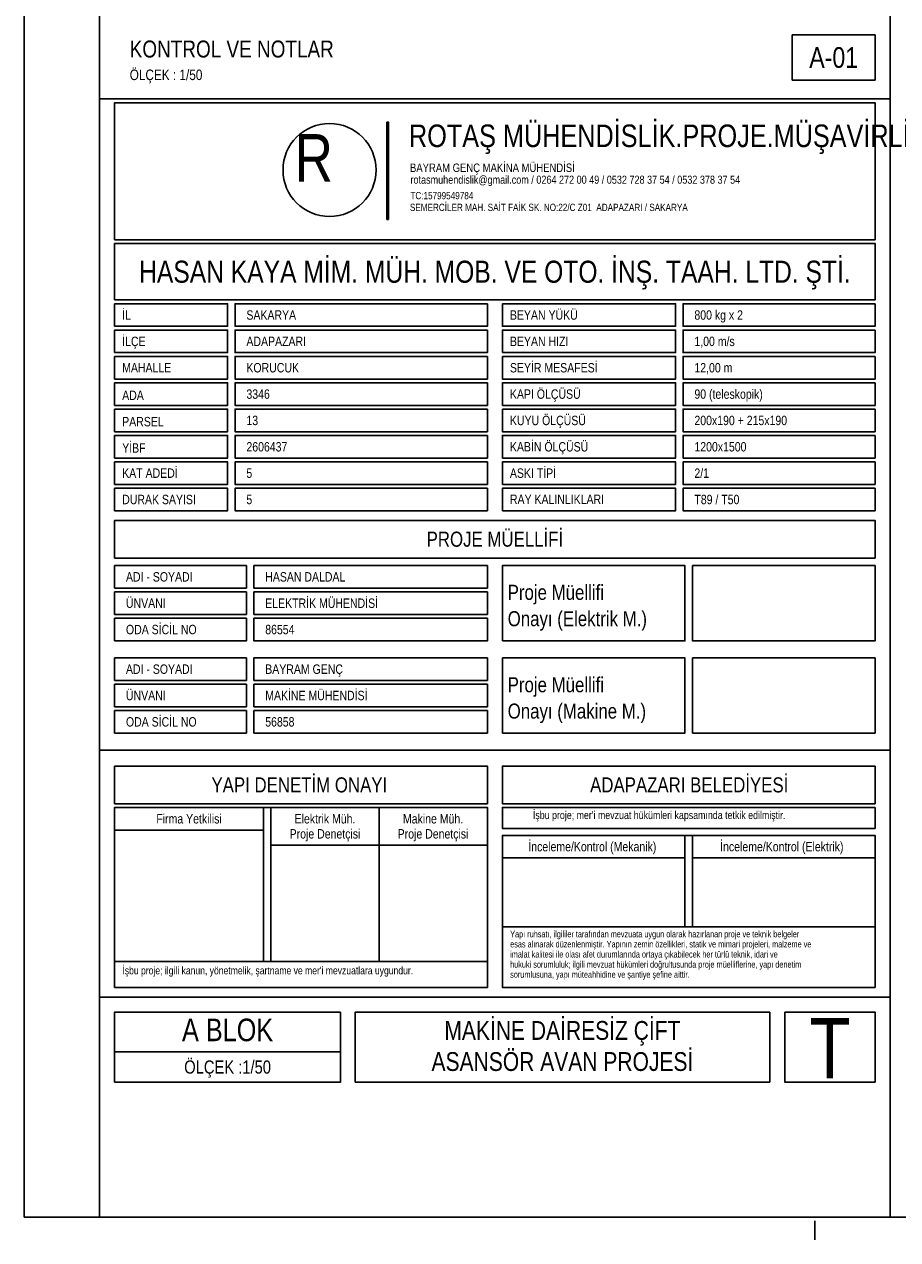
# Model space of a CAD drawing. Header units: centimetres. Extents: x 0 to 12309, y -30 to 2970.
# Tile 1 of 28: x 0 to 1160, y -30 to 1584. Entities that reach past the tile are written whole.
import ezdxf
from ezdxf.enums import TextEntityAlignment as Align

# ---------------------------------------------------------------- set-up
doc = ezdxf.new("R2010")
doc.units = ezdxf.units.CM
doc.linetypes.add('CENTER', pattern=[40, 25, -5, 5, -5])
for name, color, linetype in [('ASN-ANTET', 4, 'CONTINUOUS'), ('ASN-BASLIK', 5, 'CONTINUOUS'), ('ASN-CERCEVE', 7, 'CONTINUOUS'), ('ASN-EKSEN', 8, 'CENTER')]:
    doc.layers.add(name, color=color, linetype=linetype)
doc.styles.get("Standard").update_dxf_attribs({"font": 'arial.ttf', "width": 0.8})

msp = doc.modelspace()

# ---------------------------------------------------------------- linework, layer by layer
at = {"layer": 'ASN-ANTET'}
for p, q in [((1150, 620), (100, 620)), ((615, 544), (120, 544)), ((317.5, 339.3), (317.5, 544)), ((327.5, 339.3), (327.5, 544)), ((471.2, 544), (471.2, 339.3)), ((317.5, 514), (120, 514)), ((877.5, 385.7), (877.5, 507)), ((887.5, 385.7), (887.5, 507)), ((615, 494), (327.5, 494)), ((877.5, 477), (635, 477)), ((1130, 477), (887.5, 477)), ((1130, 385.7), (635, 385.7)), ((615, 339.3), (120, 339.3)), ((1150, 292.2), (100, 292.2)), ((420, 219.3), (120, 219.3))]:
    msp.add_line(p, q, dxfattribs=at)
msp.add_lwpolyline([(1020, 1510), (1130, 1510), (1130, 1570), (1020, 1570)], close=True, dxfattribs=at)
for points in [[(100, 0), (1150, 0), (1150, 1485), (100, 1485), (100, 0)], [(120, 1298), (120, 1480), (1130, 1480), (1130, 1298), (120, 1298)], [(483.9, 1325), (481.7, 1325), (481.7, 1453.9), (483.9, 1453.9), (483.9, 1325)], [(120, 1218), (120, 1293), (1130, 1293), (1130, 1218), (120, 1218)], [(120, 1213), (270, 1213), (270, 1183), (120, 1183), (120, 1213)], [(615, 1213), (280, 1213), (280, 1183), (615, 1183), (615, 1213)], [(635, 1213), (865, 1213), (865, 1183), (635, 1183), (635, 1213)], [(1130, 1213), (875, 1213), (875, 1183), (1130, 1183), (1130, 1213)], [(120, 1148), (120, 1178), (270, 1178), (270, 1148), (120, 1148)], [(615, 1178), (280, 1178), (280, 1148), (615, 1148), (615, 1178)], [(635, 1148), (635, 1178), (865, 1178), (865, 1148), (635, 1148)], [(1130, 1178), (875, 1178), (875, 1148), (1130, 1148), (1130, 1178)], [(120, 1143), (270, 1143), (270, 1113), (120, 1113), (120, 1143)], [(615, 1143), (280, 1143), (280, 1113), (615, 1113), (615, 1143)], [(635, 1143), (865, 1143), (865, 1113), (635, 1113), (635, 1143)], [(1130, 1143), (875, 1143), (875, 1113), (1130, 1113), (1130, 1143)], [(120, 1078), (120, 1108), (270, 1108), (270, 1078), (120, 1078)], [(615, 1108), (280, 1108), (280, 1078), (615, 1078), (615, 1108)], [(635, 1078), (635, 1108), (865, 1108), (865, 1078), (635, 1078)], [(1130, 1108), (875, 1108), (875, 1078), (1130, 1078), (1130, 1108)], [(120, 1073), (270, 1073), (270, 1043), (120, 1043), (120, 1073)], [(615, 1073), (280, 1073), (280, 1043), (615, 1043), (615, 1073)], [(635, 1073), (865, 1073), (865, 1043), (635, 1043), (635, 1073)], [(1130, 1073), (875, 1073), (875, 1043), (1130, 1043), (1130, 1073)], [(120, 1008), (120, 1038), (270, 1038), (270, 1008), (120, 1008)], [(615, 1038), (280, 1038), (280, 1008), (615, 1008), (615, 1038)], [(635, 1008), (635, 1038), (865, 1038), (865, 1008), (635, 1008)], [(1130, 1038), (875, 1038), (875, 1008), (1130, 1008), (1130, 1038)], [(120, 973), (120, 1003), (270, 1003), (270, 973), (120, 973)], [(615, 1003), (280, 1003), (280, 973), (615, 973), (615, 1003)], [(635, 973), (635, 1003), (865, 1003), (865, 973), (635, 973)], [(1130, 1003), (875, 1003), (875, 973), (1130, 973), (1130, 1003)], [(120, 938), (120, 968), (270, 968), (270, 938), (120, 938)], [(615, 968), (280, 968), (280, 938), (615, 938), (615, 968)], [(635, 938), (635, 968), (865, 968), (865, 938), (635, 938)], [(1130, 968), (875, 968), (875, 938), (1130, 938), (1130, 968)], [(120, 875.3), (120, 925.3), (1130, 925.3), (1130, 875.3), (120, 875.3)], [(120, 865.3), (295, 865.3), (295, 835.3), (120, 835.3), (120, 865.3)], [(615, 865.3), (305, 865.3), (305, 835.3), (615, 835.3), (615, 865.3)], [(635, 765.3), (877.5, 765.3), (877.5, 865.3), (635, 865.3), (635, 765.3)], [(1130, 865.3), (1130, 765.3), (887.5, 765.3), (887.5, 865.3), (1130, 865.3)], [(120, 800.3), (120, 830.3), (295, 830.3), (295, 800.3), (120, 800.3)], [(615, 830.3), (305, 830.3), (305, 800.3), (615, 800.3), (615, 830.3)], [(120, 765.3), (120, 795.3), (295, 795.3), (295, 765.3), (120, 765.3)], [(615, 795.3), (305, 795.3), (305, 765.3), (615, 765.3), (615, 795.3)], [(120, 742.7), (295, 742.7), (295, 712.7), (120, 712.7), (120, 742.7)], [(615, 742.7), (305, 742.7), (305, 712.7), (615, 712.7), (615, 742.7)], [(635, 642.7), (877.5, 642.7), (877.5, 742.7), (635, 742.7), (635, 642.7)], [(1130, 742.7), (1130, 642.7), (887.5, 642.7), (887.5, 742.7), (1130, 742.7)], [(120, 677.7), (120, 707.7), (295, 707.7), (295, 677.7), (120, 677.7)], [(615, 707.7), (305, 707.7), (305, 677.7), (615, 677.7), (615, 707.7)], [(120, 642.7), (120, 672.7), (295, 672.7), (295, 642.7), (120, 642.7)], [(615, 672.7), (305, 672.7), (305, 642.7), (615, 642.7), (615, 672.7)], [(120, 599), (120, 549), (615, 549), (615, 599), (120, 599)], [(1130, 599), (1130, 549), (635, 549), (635, 599), (1130, 599)], [(615, 305), (615, 544), (120, 544), (120, 305), (615, 305)], [(1130, 544), (1130, 516.2), (635, 516.2), (635, 544), (1130, 544)], [(635, 507), (1130, 507), (635, 507), (635, 305), (1130, 305), (1130, 507)], [(420, 272.2), (120, 272.2), (120, 179.3), (420, 179.3), (420, 272.2)], [(990, 272.2), (990, 179.3), (439.5, 179.3), (439.5, 272.2), (990, 272.2)], [(1010, 272.2), (1010, 179.3), (1130, 179.3), (1130, 272.2), (1010, 272.2)]]:
    msp.add_lwpolyline(points, dxfattribs=at)
msp.add_circle((405.4, 1390.6), 61.8, dxfattribs=at)
at = {"layer": 'ASN-CERCEVE'}
for p, q in [((1150, 0), (1150, 2970)), ((100, 1485), (1150, 1485))]:
    msp.add_line(p, q, dxfattribs=at)
for points in [[(0, 0), (12308.9, 0), (12308.9, 2970), (0, 2970)], [(100, 0), (12283.9, 0), (12283.9, 2970), (100, 2970)]]:
    msp.add_lwpolyline(points, close=True, dxfattribs=at)
at = {"layer": 'ASN-EKSEN'}
msp.add_line((1050, -30), (1050, -5), dxfattribs=at)

# ---------------------------------------------------------------- texts
at = {"layer": 'ASN-ANTET', "width": 0.8}
for s, height, p in [('A-01', 27.5, (1075, 1540)), ('HASAN KAYA MİM. MÜH. MOB. VE OTO. İNŞ. TAAH. LTD. ŞTİ.', 29.271, (625, 1255.5)), ('PROJE MÜELLİFİ', 20, (625, 900.3)), ('YAPI DENETİM ONAYI', 20, (365.3, 574)), ('ADAPAZARI BELEDİYESİ', 20, (883.1, 574)), ('Firma Yetkilisi', 12.5, (218.8, 529)), ('Elektrik Müh.', 12.5, (399.4, 529)), ('Makine Müh.', 12.5, (542.9, 529)), ('Proje Denetçisi', 12.5, (399.4, 509)), ('Proje Denetçisi', 12.5, (542.9, 509)), ('İnceleme/Kontrol (Mekanik)', 12.5, (754.4, 492)), ('İnceleme/Kontrol (Elektrik)', 12.5, (1006.1, 492)), ('A BLOK', 30, (270, 248.6)), ('MAKİNE DAİRESİZ ÇİFT', 25, (714.7, 247.9)), ('T', 80, (1070, 224.4)), ('ÖLÇEK :1/50', 17.5, (270, 199.3)), ('ASANSÖR AVAN PROJESİ', 25, (714.7, 206.6))]:
    msp.add_text(s, height=height, dxfattribs=at).set_placement(p, align=Align.MIDDLE_CENTER)
msp.add_text('ÖLÇEK : 1/50', height=14, dxfattribs=at).set_placement((140, 1510))
for s, height, p in [('ROTAŞ MÜHENDİSLİK.PROJE.MÜŞAVİRLİK', 30, (510.9, 1451)), ('R', 63, (359.1, 1438.3)), ('BAYRAM GENÇ MAKİNA MÜHENDİSİ', 11.26, (512.3, 1399.2)), ('rotasmuhendislik@gmail.com / 0264 272 00 49 / 0532 728 37 54 / 0532 378 37 54', 10.756, (512.9, 1383.1)), ('TC:15799549784', 9.68, (512.8, 1361.4)), ('SEMERCİLER MAH. SAİT FAİK SK. NO:22/C Z01  ADAPAZARI / SAKARYA', 9.68, (512.1, 1345.8)), ("İşbu proje; mer'i mevzuat hükümleri kapsamında tetkik edilmiştir.", 10.5, (675.5, 539.1)), ('Yapı ruhsatı, ilgililer tarafından mevzuata uygun olarak hazırlanan proje ve teknik belgeler', 8.67, (645.3, 380.2)), ('esas alınarak düzenlenmiştir. Yapının zemin özellikleri, statik ve mimari projeleri, malzeme ve', 8.67, (645.3, 366.8)), ('imalat kalitesi ile olası afet durumlarında ortaya çıkabilecek her türlü teknik, idari ve', 8.67, (645.3, 353.4)), ('hukuki sorumluluk; ilgili mevzuat hükümleri doğrultusunda proje müelliflerine, yapı denetim', 8.67, (645.3, 339.9)), ("İşbu proje; ilgili kanun, yönetmelik, şartname ve mer'i mevzuatlara uygundur.", 10.2, (130.3, 332.6)), ('sorumlusuna, yapı müteahhidine ve şantiye şefine aittir.', 8.67, (645.3, 326.5))]:
    msp.add_text(s, height=height, dxfattribs=at).set_placement(p, align=Align.TOP_LEFT)
for s, p in [('İL', (130, 1198)), ('SAKARYA', (295, 1198)), ('BEYAN YÜKÜ', (645, 1198)), ('800 kg x 2', (890, 1198)), ('İLÇE', (130, 1163)), ('ADAPAZARI', (295, 1163)), ('BEYAN HIZI', (645, 1163)), ('1,00 m/s', (890, 1163)), ('MAHALLE', (130, 1128)), ('KORUCUK', (295, 1128)), ('SEYİR MESAFESİ', (645, 1128)), ('12,00 m', (890, 1128)), ('ADA', (130, 1091.4)), ('3346', (295, 1093)), ('KAPI ÖLÇÜSÜ', (645, 1093)), ('90 (teleskopik)', (890, 1093)), ('KUYU ÖLÇÜSÜ', (645, 1058)), ('PARSEL', (130, 1056.4)), ('13', (295, 1058)), ('200x190 + 215x190', (890, 1058)), ('YİBF', (130, 1021.4)), ('2606437', (295, 1023)), ('KABİN ÖLÇÜSÜ', (645, 1023)), ('1200x1500', (890, 1023)), ('KAT ADEDİ', (130, 988)), ('5', (295, 988)), ('ASKI TİPİ', (645, 988)), ('2/1', (890, 988)), ('DURAK SAYISI', (130, 953)), ('5', (295, 953)), ('RAY KALINLIKLARI', (645, 953.2)), ('T89 / T50', (890, 953)), ('ADI - SOYADI', (135, 850.3)), ('HASAN DALDAL', (320, 850.3)), ('ÜNVANI', (135, 815.3)), ('ELEKTRİK MÜHENDİSİ', (320, 815.3)), ('ODA SİCİL NO', (135, 780.3)), ('86554', (320, 780.3)), ('ADI - SOYADI', (135, 727.7)), ('BAYRAM GENÇ', (320, 727.7)), ('ÜNVANI', (135, 692.7)), ('MAKİNE MÜHENDİSİ', (320, 692.7)), ('ODA SİCİL NO', (135, 657.7)), ('56858', (320, 657.7))]:
    msp.add_text(s, height=12.5, dxfattribs=at).set_placement(p, align=Align.MIDDLE_LEFT)
for s, p in [('Proje Müellifi', (642, 813.7)), ('Onayı (Elektrik M.)', (642, 778.7)), ('Proje Müellifi', (642, 691)), ('Onayı (Makine M.)', (642, 656))]:
    msp.add_text(s, height=20, dxfattribs=at).set_placement(p, align=Align.BOTTOM_LEFT)
at = {"layer": 'ASN-BASLIK', "width": 0.8}
msp.add_text('KONTROL VE NOTLAR', height=22.5, dxfattribs=at).set_placement((140, 1540))

doc.saveas('drawing.dxf')
